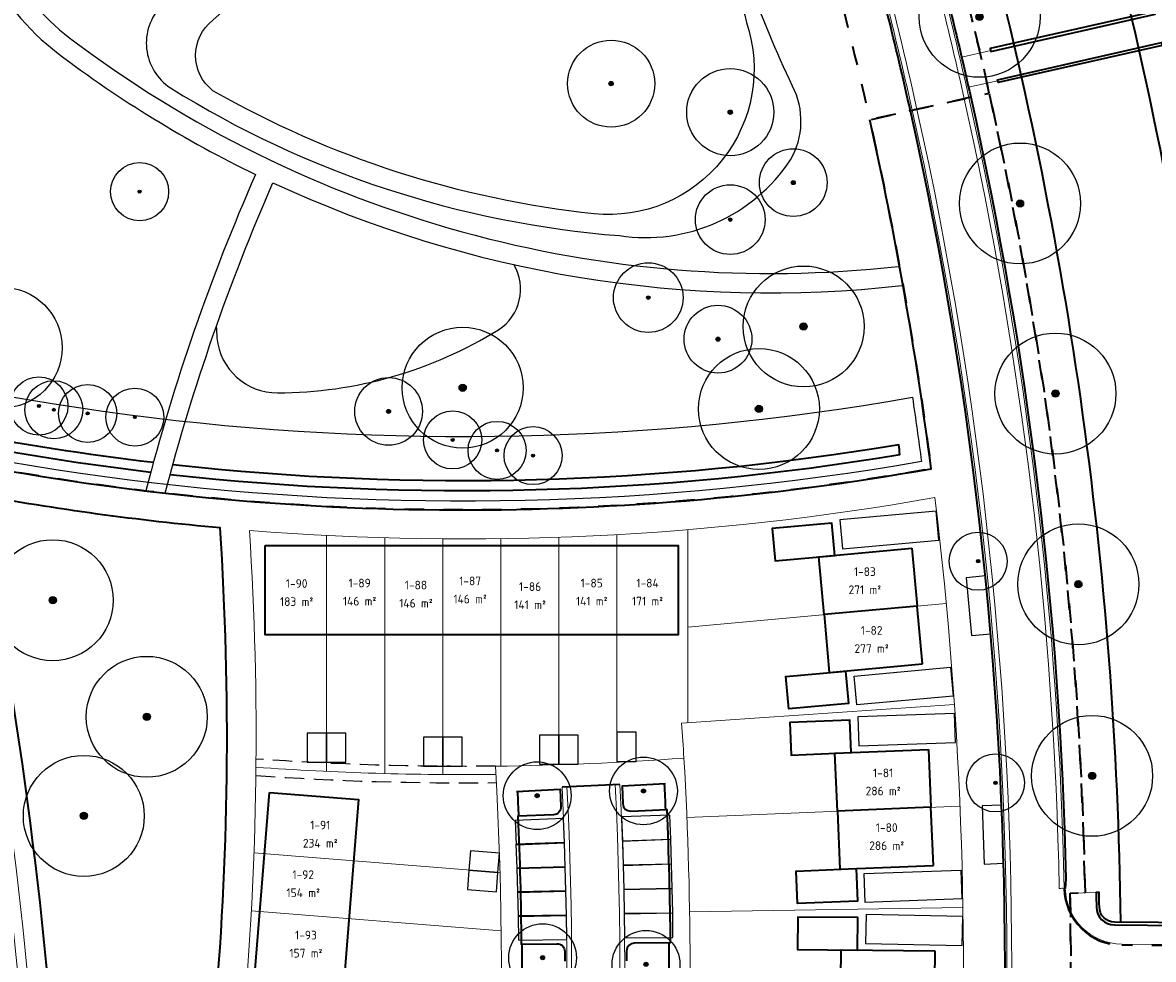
# Model space of a CAD drawing. Extents: x 168179 to 170299, y 448694 to 449599.
# Tile 7 of 32: x 168366 to 168483, y 448930 to 449027. Entities that reach past the tile are written whole.
import ezdxf
from ezdxf.enums import TextEntityAlignment as Align

# ---------------------------------------------------------------- set-up
doc = ezdxf.new("R2010")
doc.units = 0
for name, pattern in [('NLCS-HIDDEN', [4, 2, -2]), ('Stippelfijn', [3, 2, -1]), ('VH-RIJWIELPADBAND', [20, 8, -2, 2, -2, 0, -2, 2, -2])]:
    doc.linetypes.add(name, pattern=pattern)
doc.layers.get('0').update_dxf_attribs({"lineweight": 0})
for name, color, linetype, lineweight in [('N-WA-GW-GRONDWERKLIJN-G', 90, 'Continuous', 25), ('N-WE-KG-GRENS_SECTIE-G', 210, 'NLCS-HIDDEN', 35), ('N-WE-VH-VERHARDING_ASFALT_ROOD-G', 10, 'Continuous', 35), ('N01-WE-OG-WEG_ONTSLUITINGSWEG_GOOT-O', 162, 'Continuous', 18), ('N01-WE-OG-WEG_PARKEERPLAATS_GOOT-O', 162, 'Continuous', 18), ('N01-WE-VH-GOOT-O', 170, 'Continuous', 18), ('N01-WE-VH-KANTOPSLUITING_ACHTERKANTBAND-G', 50, 'Continuous', 35), ('N01-WE-VH-VERHARDING-G', 252, 'Continuous', 35), ('N03-WE-OG-WEG_ONTSLUITINGSWEG_GOOT-O', 162, 'Continuous', 18), ('N03-WE-VH-GOOT-O', 170, 'Continuous', 18), ('N03-WE-VH-KANTOPSLUITING_ACHTERKANTBAND-G', 50, 'Continuous', 35), ('N04-WE-VH-KANTOPSLUITING_ACHTERKANTBAND-G', 50, 'Continuous', 35), ('N08-WE-VH-KANTOPSLUITING_RIJWIELPADBAND_120X250-G', 253, 'VH-RIJWIELPADBAND', 35), ('N1-WE-GR-BOOM-S', 90, 'Continuous', 25), ('N1-WE-OG-BEBOUWING_SCHUUR-G', 7, 'Continuous', 25), ('N1-WE-OG-TERREIN_GROEN-G', 7, 'Continuous', 25), ('N1-WE-OG-WATER-G', 130, 'Continuous', 25), ('N1-WE-OG-WEG_PARKEERPLAATS_OPENBAAR-G', 253, 'Continuous', 25), ('N1-WE-OG-WEG_PARKEERPLAATS_PRIVE-G', 253, 'Continuous', 25), ('N1-WE-OG-WEG_VOETPAD-G', 7, 'Continuous', 25), ('N8-WE-KW-KUNSTWERK_BRUG_WEGVERKEERSBRUG-G', 170, 'Continuous', 35), ('N8-WE-OG-KADASTRAAL_KAVELNUMMER-T18', 7, 'Continuous', 18), ('N8-WE-OG-KADASTRAAL_KAVELOPPERVLAK-T18', 10, 'Continuous', 18), ('N8-WE-VH-KANTOPSLUITING_ACHTERKANTBAND-G', 50, 'Continuous', 13), ('N8-WE-WH-WATERLIJN-G', 150, 'Continuous', 35)]:
    doc.layers.add(name, color=color, linetype=linetype, lineweight=lineweight)
for name, color, linetype, lineweight, true_color in [('N01-WE-KG-KADASTRAAL-O', 150, 'Continuous', 18, 0x007fff), ('N01-WE-OG-WEG_VOETPAD_ACHTERPAD-G', 6, 'Stippelfijn', 25, 0xff00ff), ('N1-PV-GR-BOOM-S', 3, 'Continuous', 25, 0x00ff00), ('N1-WE-KG-GRENS_KADASTRAAL-G', 150, 'Continuous', 18, 0x007fff), ('N1-WE-KG-KADASTRAAL_BEBOUWING-G', 1, 'Continuous', 35, 0xff0000)]:
    doc.layers.add(name, color=color, linetype=linetype, lineweight=lineweight, true_color=true_color)
doc.styles.add('NLCS-ISO-M1000-T18', font='NLCS-ISO.ttf', dxfattribs={"height": 1.8})

# ---------------------------------------------------------------- blocks, each defined once
blk = doc.blocks.new('an-bb-sn-opp')
at = {"layer": 'N8-WE-OG-KADASTRAAL_KAVELNUMMER-T18', "style": 'NLCS-ISO-M1000-T18'}
blk.add_attdef('NUMMER', text='', height=1.8, dxfattribs=at).set_placement((0, 1.87), align=Align.MIDDLE)
at = {"layer": 'N8-WE-OG-KADASTRAAL_KAVELOPPERVLAK-T18', "style": 'NLCS-ISO-M1000-T18'}
blk.add_attdef('OPPERVLAK', text='', height=1.8, dxfattribs=at).set_placement((0, -1.87), align=Align.MIDDLE)
blk = doc.blocks.new('B-SGR-BOOM_1E GROOTTE')
at = {"ltscale": 0.1}
h = blk.add_hatch(color=256, dxfattribs=at)
edge = h.paths.add_edge_path()
edge.add_arc((-0.002, 0.003), 0.15, 0, 360)
blk.add_circle((-0.002, 0.003), 3)
blk.add_circle((-0.002, 0.003), 0.15, dxfattribs=at)
blk = doc.blocks.new('SGR-BOOM_01')
at = {"ltscale": 0.1}
h = blk.add_hatch(color=256, dxfattribs=at)
edge = h.paths.add_edge_path()
edge.add_arc((0, 0), 0.15, 0, 360)
for radius in [2.5, 0.045]:
    blk.add_circle((0, 0), radius)
blk.add_circle((0, 0), 0.15, dxfattribs=at)

msp = doc.modelspace()

# ---------------------------------------------------------------- linework, layer by layer
at = {"layer": 'N-WA-GW-GRONDWERKLIJN-G', "flags": 128}
for points in [[(168299.15, 449016.33, 0.001943), (168299.31, 449019.66, 0.066852), (168371.27, 449035.66, -0.067408), (168443.37, 449051.61, -0.00138), (168444.34, 449048.38, 0.068057), (168372.41, 449032.57, -0.067249)], [(168298.73, 449009.33, 0.153028), (168457.91, 448988.52, -0.004166), (168458.84, 448981.88, -0.150492), (168298.19, 449002.22, 0.004167)]]:
    msp.add_lwpolyline(points, format="xyb", close=True, dxfattribs=at)
at = {"layer": 'N-WE-KG-GRENS_SECTIE-G', "flags": 128}
for points in [[(168697.42, 449523.48, 0.061305), (168625.69, 449511.22), (168625.93, 449510.09), (168625.82, 449510.06), (168619.48, 449508.07), (168619.26, 449509.21, 0.097374), (168518.87, 449453.25), (168517.94, 449454.35), (168516, 449452.84, 0.011255), (168505.99, 449443.81), (168507.05, 449442.69, 0.134676), (168425.05, 449308.09), (168426.17, 449307.81), (168424.38, 449301.33), (168423.27, 449301.61, 0.086527), (168414.66, 449199.64), (168413.11, 449199.5, 0.01336), (168414.95, 449183.61), (168416.49, 449183.83, 0.06257), (168436.07, 449112.19, -0.030357), (168460.72, 449040.48, -0.062919), (168475.75, 448937.32), (168474.2, 448937.29, -0.009415), (168474.2, 448921.69), (168475.75, 448921.66, -0.05401), (168464.45, 448832.8, 0.032968), (168455.08, 448777.73), (168453.38, 448761.24), (168481.27, 448758.33), (168493.77, 448890.3, 0.090314), (168479.7, 449045.74, 0.030357), (168454.27, 449119.72, -0.061192), (168436.21, 449185.1), (168437.15, 449185.24), (168435.21, 449201.7), (168434.26, 449201.62, -0.084578), (168441.84, 449294.75), (168442.76, 449294.52, -0.008125), (168446.11, 449306.59), (168445.23, 449306.85, -0.12909), (168519.31, 449427.16), (168519.95, 449426.48, -0.015422), (168532.35, 449437.58), (168531.72, 449438.32, -0.091735), (168619.61, 449488.54), (168619.92, 449487.64, -0.011125), (168631.73, 449491.47), (168631.45, 449492.38, -0.059389), (168696.32, 449503.7)], [(168416.49, 449183.83), (168414.95, 449183.61, -0.01336), (168413.11, 449199.5), (168414.66, 449199.64, -0.06749), (168418.37, 449279.6), (168405.93, 449281.88, 0.018652), (168402.61, 449258.94, -0.102344), (168399.48, 449258.49), (168396.95, 449258.66, -0.030546), (168384.86, 449260.13), (168365.86, 449263.64, 0.030553), (168359.77, 449264.38), (168280.41, 449269.17, -0.111437), (168274.16, 449270.98), (168273.33, 449251.18), (168277, 449244.71, 0.118357), (168276.18, 449241.79, -0.00197), (168275.99, 449237.42, -0.006755), (168275.15, 449223.44), (168273.28, 449203.41, -0.005975), (168271.74, 449191.12), (168271.21, 449187.07, -0.020117), (168270.46, 449182.44), (168267.37, 449167.33, 0.036788), (168265.63, 449153.77), (168263.55, 449116.94), (168262.5, 449098.87), (168257.44, 449012.23, 0.200008), (168259.48, 449006.42), (168272.68, 448991.7), (168292.05, 448990.24, 0.007173), (168293.23, 449002.37), (168296.12, 449002.06), (168296.22, 449002.12, 0.010668), (168297.35, 449020.4, 0.068577), (168370.96, 449036.51, -0.06807), (168444.02, 449052.57, -0.019711), (168453.5, 449017.2), (168453.5, 449017.2), (168465.85, 449019.95, 0.012724), (168460.72, 449040.48, 0.030357), (168436.07, 449112.19, -0.06257)], [(168475.75, 448921.66), (168474.2, 448921.69, 0.009415), (168474.2, 448937.29), (168475.75, 448937.32, 0.050156), (168465.85, 449019.95), (168453.5, 449017.2, -0.022744), (168459.84, 448981.14, -0.152911), (168296.22, 449002.12), (168296.12, 449002.06), (168293.23, 449002.37, -0.007173), (168292.05, 448990.24), (168272.68, 448991.7), (168278.68, 448985.02, -0.196532), (168282.25, 448975.02), (168280.44, 448934.77, -0.21258), (168275.34, 448924.57), (168254.46, 448907.4, 0.215867), (168251.55, 448901.48, 0.008547), (168250.66, 448843.71), (168251.95, 448829.51), (168252.03, 448822.16), (168253.1, 448822.39), (168251.91, 448782.83), (168295.48, 448777.72), (168453.38, 448761.24), (168455.08, 448777.73, -0.032968), (168464.45, 448832.8, 0.05401)]]:
    msp.add_lwpolyline(points, format="xyb", close=True, dxfattribs=at)
at = {"layer": 'N-WE-KG-GRENS_SECTIE-G'}
msp.add_lwpolyline([(168685.76, 449312.78), (168669.55, 449019.54, -0.099335), (168562.46, 449036.57, 0.071724), (168485.34, 449053.2, -0.015524), (168492.35, 449025.86), (168485.08, 449024.24, 0.012724), (168479.7, 449045.74, 0.030357), (168454.27, 449119.72, -0.061192), (168436.21, 449185.1), (168437.15, 449185.24), (168435.21, 449201.7), (168434.26, 449201.62, -0.067274), (168437.75, 449276.05), (168445.08, 449274.71, 0.01497), (168442.64, 449258.69, 0.087848), (168535.02, 449285.65, -0.141513)], format="xyb", close=True, dxfattribs=at)
at = {"layer": 'N-WE-VH-VERHARDING_ASFALT_ROOD-G', "flags": 128}
msp.add_lwpolyline([(168484.57, 449047.09, -0.090321), (168498.8, 448889.84), (168486.08, 448755.58, 0.411709), (168488.32, 448752.86), (168479.66, 448753.76, 0.416977), (168482.41, 448756.01), (168495.11, 448890.18, 0.090316), (168481, 449046.1, 0.030357)], format="xyb", dxfattribs=at)
at = {"layer": 'N01-WE-KG-KADASTRAAL-O', "flags": 128}
msp.add_lwpolyline([(168460.22, 448978.16, -0.063809), (168389.38, 448974.76, -0.077703), (168380.09, 448872.67, -0.016924), (168410.32, 448869.38, 0.057259), (168414.8, 448950.4, 0.016122), (168434.29, 448951.24, -0.060724), (168428.57, 448860.68, 0.028381), (168378.66, 448867.16, -0.016484), (168372.28, 448846.24, -0.047672), (168451.67, 448833.73, -0.001179), (168452.14, 448835.74, 0.089152)], format="xyb", close=True, dxfattribs=at)
at = {"layer": 'N01-WE-OG-WEG_ONTSLUITINGSWEG_GOOT-O', "flags": 128}
for points in [[(168473.59, 448937.77, 0.049862), (168463.75, 449019.48), (168463.26, 449019.37, -0.049862), (168473.09, 448937.76, -0.049862)], [(168374.92, 448840.81, -0.043793), (168446.98, 448829.5, 0.417684), (168457.3, 448835.8, 0.113193), (168458.38, 449018.28), (168457.89, 449018.18, -0.113193), (168456.81, 448835.92, -0.417684), (168447.1, 448829.99, 0.043793), (168374.95, 448841.31, 0.043793)]]:
    msp.add_lwpolyline(points, format="xyb", close=True, dxfattribs=at)
at = {"layer": 'N01-WE-OG-WEG_PARKEERPLAATS_GOOT-O'}
for points in [[(168422.19, 448948.25), (168421.69, 448948.23, -0.053974), (168417.33, 448870.38), (168417.83, 448870.3, 0.053972)], [(168427.68, 448948.51), (168427.18, 448948.49, -0.058019), (168421.73, 448863.53), (168422.22, 448863.45, 0.058065)]]:
    msp.add_lwpolyline(points, format="xyb", close=True, dxfattribs=at)
at = {"layer": 'N01-WE-OG-WEG_VOETPAD_ACHTERPAD-G', "flags": 128}
for points in [[(168414.8, 448950.4, -0.020472), (168390.06, 448951.14)], [(168390.04, 448949.44, 0.020449), (168414.9, 448948.7)]]:
    msp.add_lwpolyline(points, format="xyb", dxfattribs=at)
at = {"layer": 'N01-WE-VH-GOOT-O'}
msp.add_lwpolyline([(168302.66, 449001.44, -0.027151), (168296.47, 448955.97, 0.073712), (168291.36, 448835.7, -0.013719), (168313.99, 448838.1), (168313.92, 448839.1, 0.013102), (168292.25, 448836.82, -0.073081), (168297.46, 448955.79, 0.022366), (168302.93, 448993.28, 0.051628), (168358.41, 448976.54, -0.0668), (168366.49, 448848.02), (168367.49, 448847.97, 0.070729), (168357.85, 448984.19), (168356.78, 448984.41, -0.003591), (168358.2, 448977.6, -0.051538), (168303.03, 448994.32, 0.003966), (168303.63, 449001.02)], format="xyb", close=True, dxfattribs=at)
at = {"layer": 'N01-WE-VH-KANTOPSLUITING_ACHTERKANTBAND-G', "flags": 128}
for points in [[(168463.94, 449019.53, -0.049257), (168473.77, 448938.77), (168473.71, 448937.77)], [(168374.96, 448841.43), (168375.96, 448841.44, 0.414872), (168376.82, 448842.18), (168376.92, 448843.68, -0.039738), (168442.86, 448833.59), (168442.51, 448832.13, 0.417949), (168443.12, 448831.16, -0.00279), (168447.32, 448830.14, 0.411062), (168456.62, 448835.96, 0.113193), (168457.7, 449018.13)], [(168358.83, 448979.53, 0.00196), (168360.97, 448979.13, -0.067899), (168369.5, 448847.71, 0.415005), (168374.96, 448841.43)]]:
    msp.add_lwpolyline(points, format="xyb", dxfattribs=at)
at = {"layer": 'N01-WE-VH-KANTOPSLUITING_ACHTERKANTBAND-G'}
for points in [[(168358.31, 448982.06, 0.092767), (168459.84, 448981.14, 0.022711), (168453.5, 449017.2)], [(168370.64, 448873.41, -0.00326), (168377.08, 448872.99, 0.078372), (168386.35, 448975.02, -0.022881), (168361.07, 448978.48)], [(168417, 448947.78), (168421.5, 448948.01), (168421.58, 448946.22, -0.415427), (168420.82, 448945.38), (168417.13, 448945.22, -0.009231), (168417.47, 448932.02), (168421.16, 448932.05, -0.415427), (168421.97, 448931.26), (168421.97, 448930.26, -0.415427)], [(168432.38, 448948.56), (168427.89, 448948.33), (168427.97, 448946.52, 0.413021), (168428.81, 448945.76), (168432.51, 448945.92, -0.009253), (168432.87, 448932.13), (168429.16, 448932.1, 0.413021), (168428.37, 448931.3), (168428.37, 448930.29, 0.413021)]]:
    msp.add_lwpolyline(points, format="xyb", dxfattribs=at)
for radius, start, end in [(372.8, 2.5391, 2.9444), (357.6, 2.5352, 2.9457), (357.6, 0.0093, 0.4198), (372.8, 0.0132, 0.4185)]:
    msp.add_arc((168059.98, 448929.4), radius, start, end, dxfattribs=at)
at = {"layer": 'N01-WE-VH-VERHARDING-G'}
msp.add_lwpolyline([(168427.68, 448948.51), (168421.69, 448948.23)], dxfattribs=at)
at = {"layer": 'N03-WE-OG-WEG_ONTSLUITINGSWEG_GOOT-O', "flags": 128}
for points in [[(168413.95, 449182.85, 0.062062), (168433.62, 449111.18, -0.030357), (168458.16, 449039.77, -0.012724), (168463.26, 449019.37, -0.012724), (168463.75, 449019.48, 0.012724), (168458.64, 449039.91, 0.030357), (168434.08, 449111.37, -0.062062), (168414.44, 449182.92, -0.062062)], [(168449.57, 449049.75, -0.004828), (168452.86, 449038.3, -0.012724), (168457.89, 449018.18, -0.012724), (168458.38, 449018.28, 0.012724), (168453.34, 449038.44, 0.004828), (168450.05, 449049.9)]]:
    msp.add_lwpolyline(points, format="xyb", close=True, dxfattribs=at)
at = {"layer": 'N03-WE-VH-GOOT-O'}
for points in [[(168440.23, 449056.66, 0.043829), (168391.96, 449047.86, -0.086103), (168354.37, 449167.07, 0.029368), (168404.47, 449168.58), (168404.37, 449169.58, -0.063842), (168296.11, 449173.76), (168295.74, 449168.5, 0.048688), (168297.79, 449090.72, -0.04186), (168300.68, 449018.68), (168301.68, 449018.77, 0.00315), (168301.88, 449024.21, 0.064136), (168369.79, 449039.7, -0.020371), (168391.45, 449046.68, 0.003743), (168394.04, 449041.79), (168395.03, 449042.06, -0.003817), (168392.44, 449046.95, -0.043632), (168440.32, 449055.66)], [(168297.03, 449172.59), (168296.73, 449168.43, 0.048688), (168298.78, 449090.84, -0.038043), (168301.91, 449025.22, 0.064019), (168369.44, 449040.64, -0.020184), (168390.98, 449047.58, -0.086072), (168353.36, 449167.1, -0.033173)]]:
    msp.add_lwpolyline(points, format="xyb", close=True, dxfattribs=at)
at = {"layer": 'N03-WE-VH-KANTOPSLUITING_ACHTERKANTBAND-G', "flags": 128}
for points in [[(168414.56, 449182.94), (168414.79, 449181.96, 0.061225), (168434.26, 449111.45, -0.030357), (168458.84, 449039.96, -0.012724), (168463.94, 449019.53)], [(168392.41, 449044.85, 0.020762), (168370.48, 449037.8, -0.067159), (168298.79, 449021.9, 0.040028), (168295.79, 449090.47, -0.048688), (168293.72, 449168.65), (168294.25, 449176.12, 0.06484), (168403.66, 449171.54, 0.43443), (168408.95, 449178.31)], [(168457.7, 449018.13, 0.012724), (168452.67, 449038.25, 0.004423), (168449.66, 449048.74), (168449.45, 449049.72)]]:
    msp.add_lwpolyline(points, format="xyb", dxfattribs=at)
at = {"layer": 'N04-WE-VH-KANTOPSLUITING_ACHTERKANTBAND-G', "flags": 128}
msp.add_lwpolyline([(168485.89, 449024.42, 0.012724), (168480.5, 449045.96, 0.030357), (168455.04, 449120.03, -0.061188), (168437.03, 449185.22)], format="xyb", dxfattribs=at)
at = {"layer": 'N08-WE-VH-KANTOPSLUITING_RIJWIELPADBAND_120X250-G', "flags": 128}
msp.add_lwpolyline([(168496.39, 448937.82, -0.001145), (168496.43, 448935.82, -0.420989), (168492.42, 448931.78), (168479.54, 448931.89)], format="xyb", dxfattribs=at)
at = {"layer": 'N08-WE-VH-KANTOPSLUITING_RIJWIELPADBAND_120X250-G'}
msp.add_arc((168479.59, 448937.89), 6, 181.1581, 269.5199, dxfattribs=at)
at = {"layer": 'N1-WE-KG-GRENS_KADASTRAAL-G', "flags": 128}
for points in [[(168397.36, 448949.86), (168397.36, 448974.24)], [(168403.36, 448949.64), (168403.36, 448974)], [(168409.36, 448949.54), (168409.36, 448973.89)], [(168415.36, 448950.4), (168415.36, 448973.91)], [(168421.36, 448950.54), (168421.36, 448974.05)], [(168427.36, 448950.79), (168427.36, 448974.33)], [(168434.71, 448954.88), (168434.71, 448974.84)], [(168434.71, 448964.76), (168461.4, 448967.22)], [(168434.04, 448954.84), (168462.25, 448956.76)], [(168434.6, 448945.09), (168462.82, 448946.27)], [(168389.85, 448941.45), (168415.28, 448939.41)], [(168389.58, 448935.45), (168415.4, 448933.38)], [(168434.88, 448935.33), (168463.12, 448935.78)]]:
    msp.add_lwpolyline(points, dxfattribs=at)
for points in [[(168434.29, 448951.24, 0.003349), (168434.04, 448954.84)], [(168414.85, 448949.55, -0.02046), (168390.05, 448950.29, -0.02046)]]:
    msp.add_lwpolyline(points, format="xyb", dxfattribs=at)
at = {"layer": 'N1-WE-KG-KADASTRAAL_BEBOUWING-G', "flags": 128}
for points in [[(168449.89, 448972.18), (168449.58, 448975.53), (168443.41, 448974.96), (168443.72, 448971.62)], [(168391.01, 448973.21), (168433.71, 448973.21), (168433.71, 448963.96), (168391.01, 448963.96)], [(168457.86, 448972.92), (168458.41, 448966.94), (168448.77, 448966.06), (168448.22, 448972.03)], [(168458.95, 448960.97), (168458.41, 448966.94), (168448.77, 448966.06), (168449.31, 448960.08)], [(168450.99, 448960.23), (168451.29, 448956.89), (168445.12, 448956.32), (168444.81, 448959.67)], [(168451.57, 448951.81), (168451.43, 448955.16), (168445.24, 448954.9), (168445.38, 448951.55)], [(168459.57, 448952.14), (168459.82, 448946.15), (168450.15, 448945.74), (168449.89, 448951.74)], [(168391.45, 448947.69), (168400.67, 448946.95), (168397.24, 448904.39), (168388.02, 448905.13)], [(168460.07, 448940.15), (168459.82, 448946.15), (168450.15, 448945.74), (168450.4, 448939.75)], [(168452.08, 448939.82), (168452.22, 448936.46), (168446.02, 448936.2), (168445.88, 448939.56)], [(168452.23, 448931.39), (168452.26, 448934.75), (168446.06, 448934.81), (168446.03, 448931.45)], [(168460.23, 448931.31), (168460.16, 448925.31), (168450.48, 448925.41), (168450.55, 448931.41)]]:
    msp.add_lwpolyline(points, close=True, dxfattribs=at)
at = {"layer": 'N1-WE-OG-BEBOUWING_SCHUUR-G', "flags": 128}
for points in [[(168427.36, 448950.9), (168429.36, 448950.9), (168429.36, 448953.9), (168427.36, 448953.9)], [(168395.36, 448950.81), (168397.36, 448950.81), (168397.36, 448953.81), (168395.36, 448953.81)], [(168397.36, 448950.81), (168399.36, 448950.81), (168399.36, 448953.81), (168397.36, 448953.81)], [(168407.36, 448950.41), (168409.36, 448950.41), (168409.36, 448953.41), (168407.36, 448953.41)], [(168409.36, 448950.41), (168411.36, 448950.41), (168411.36, 448953.41), (168409.36, 448953.41)], [(168419.36, 448950.61), (168421.36, 448950.61), (168421.36, 448953.61), (168419.36, 448953.61)], [(168421.36, 448950.61), (168423.36, 448950.61), (168423.36, 448953.61), (168421.36, 448953.61)], [(168412.23, 448941.66), (168412.07, 448939.66), (168415.06, 448939.42), (168415.22, 448941.42)], [(168412.07, 448939.66), (168411.91, 448937.67), (168414.9, 448937.43), (168415.06, 448939.42)]]:
    msp.add_lwpolyline(points, close=True, dxfattribs=at)
at = {"layer": 'N1-WE-OG-TERREIN_GROEN-G'}
msp.add_lwpolyline([(168423.52, 449043.14, 0.15395), (168380.27, 449028.98, 0.468489), (168381.21, 449020.5, 0.120316), (168427.63, 449005.23, 0.292664), (168445.29, 449013.05, 0.260378), (168445.5, 449020.69, -0.02039), (168440.98, 449031.47, 0.321445), (168423.52, 449043.14, 0.15395)], format="xyb", close=True, dxfattribs=at)
msp.add_lwpolyline([(168385.95, 448995.86, 0.019373), (168386.02, 448994.65, 0.386975), (168392.28, 448988.98, 0.138313), (168415.13, 448995.5, 0.402306), (168416.71, 449002.24)], format="xyb", dxfattribs=at)
at = {"layer": 'N1-WE-OG-WATER-G'}
msp.add_lwpolyline([(168423.56, 449041.14, -0.358221), (168440.76, 449027.24, -0.544471), (168425, 449007.48, -0.103572), (168385.6, 449020.21, -0.489492), (168385.59, 449027.48, -0.202546)], format="xyb", close=True, dxfattribs=at)
at = {"layer": 'N1-WE-OG-WEG_PARKEERPLAATS_OPENBAAR-G', "flags": 128}
for points in [[(168466.01, 448964.09), (168465.45, 448970.07), (168463.46, 448969.88), (168464.02, 448963.9)], [(168465.12, 448946.29), (168465.33, 448940.29), (168467.33, 448940.36), (168467.12, 448946.36)], [(168421.93, 448942.48), (168421.83, 448945), (168416.83, 448944.79), (168416.94, 448942.27)], [(168432.94, 448942.84), (168432.84, 448945.35), (168427.85, 448945.16), (168427.94, 448942.64)], [(168422.02, 448939.98), (168421.93, 448942.5), (168416.93, 448942.33), (168417.02, 448939.81)], [(168433.02, 448940.3), (168432.94, 448942.82), (168427.94, 448942.66), (168428.02, 448940.15)], [(168422.09, 448937.48), (168422.02, 448940), (168417.02, 448939.86), (168417.09, 448937.34)], [(168433.08, 448937.77), (168433.02, 448940.29), (168428.02, 448940.17), (168428.08, 448937.65)], [(168422.14, 448934.98), (168422.09, 448937.5), (168417.09, 448937.4), (168417.14, 448934.88)], [(168433.13, 448935.24), (168433.08, 448937.76), (168428.08, 448937.67), (168428.13, 448935.15)], [(168433.16, 448932.7), (168433.13, 448935.22), (168428.13, 448935.17), (168428.16, 448932.65)], [(168422.18, 448932.48), (168422.14, 448935), (168417.14, 448934.93), (168417.18, 448932.41)]]:
    msp.add_lwpolyline(points, close=True, dxfattribs=at)
at = {"layer": 'N1-WE-OG-WEG_PARKEERPLAATS_PRIVE-G', "flags": 128}
for points in [[(168460.64, 448973.77), (168460.37, 448976.76), (168450.41, 448975.85), (168450.68, 448972.86)], [(168461.85, 448960.63), (168462.12, 448957.64), (168452.17, 448956.73), (168451.89, 448959.71)], [(168462.36, 448952.86), (168462.25, 448955.86), (168452.26, 448955.49), (168452.37, 448952.49)], [(168462.91, 448939.67), (168463.02, 448936.68), (168453.02, 448936.31), (168452.91, 448939.3)], [(168463.06, 448931.88), (168463.11, 448934.88), (168453.11, 448935.06), (168453.06, 448932.06)]]:
    msp.add_lwpolyline(points, close=True, dxfattribs=at)
at = {"layer": 'N1-WE-OG-WEG_VOETPAD-G', "flags": 128}
for points in [[(168362.08, 449033.41, 0.12286), (168369.61, 449024.05, 0.049133), (168390, 449011.55, 0.039568), (168378.66, 448978.84)], [(168363.99, 449034.05, 0.120366), (168370.82, 449025.65, 0.191861), (168456.43, 449002.04, 0.191861)], [(168380.67, 448978.61, -0.039174), (168391.81, 449010.69, 0.137567), (168456.82, 449000.07, 0.137567)]]:
    msp.add_lwpolyline(points, format="xyb", dxfattribs=at)
at = {"layer": 'N8-WE-KW-KUNSTWERK_BRUG_WEGVERKEERSBRUG-G'}
for points in [[(168482.93, 449028.4), (168465.95, 449024.56), (168466.02, 449024.26), (168482.99, 449028.11)], [(168483.73, 449024.89), (168466.76, 449021.05), (168466.69, 449021.34), (168483.66, 449025.18)]]:
    msp.add_lwpolyline(points, close=True, dxfattribs=at)
msp.add_lwpolyline([(168494, 448937.28, -0.000863), (168494.03, 448935.78, -0.420989), (168492.44, 448934.18), (168478.79, 448934.29, -0.407251), (168477.23, 448935.85, 0.000899), (168477.2, 448937.35), (168476.9, 448937.34, -0.000899), (168476.93, 448935.84, 0.407251), (168478.79, 448933.99), (168492.43, 448933.88, 0.420989), (168494.33, 448935.79, 0.000863), (168494.3, 448937.29)], format="xyb", close=True, dxfattribs=at)
at = {"layer": 'N8-WE-VH-KANTOPSLUITING_ACHTERKANTBAND-G', "flags": 128}
for points in [[(168466, 449024.36), (168463, 449023.67)], [(168466.71, 449021.24), (168463.71, 449020.56)], [(168476.9, 448937.34), (168474.2, 448937.29)]]:
    msp.add_lwpolyline(points, dxfattribs=at)
msp.add_lwpolyline([(168496.27, 448937.81, -0.001146), (168496.31, 448935.82, -0.420976), (168492.42, 448931.9), (168479.54, 448932.01, -0.405864), (168473.71, 448937.77)], format="xyb", dxfattribs=at)
at = {"layer": 'N8-WE-WH-WATERLIJN-G'}
for points in [[(168491.9, 448934.18, 0.064922), (168476.23, 449044.78, 0.030357), (168450.95, 449118.34, -0.064446), (168432.14, 449188.19, -0.064446)], [(168419.64, 449187.34, 0.065156), (168439.39, 449113.57, -0.030357), (168464.19, 449041.44, -0.064776), (168479.4, 448934.29)]]:
    msp.add_lwpolyline(points, format="xyb", dxfattribs=at)
at = {"layer": 'N8-WE-WH-WATERLIJN-G', "flags": 128}
for points in [[(168379.45, 448981.77, -0.076533), (168299.38, 449003.98), (168299.3, 449002.92, 0.076067), (168379.18, 448980.8, 0.076067)], [(168381.19, 448980.56, 0.069179), (168456.62, 448982.61, 0.000625), (168456.49, 448983.61, -0.069062), (168381.46, 448981.54)]]:
    msp.add_lwpolyline(points, format="xyb", dxfattribs=at)

# ---------------------------------------------------------------- block references
at = {"layer": 'N1-PV-GR-BOOM-S', "xscale": 2.5, "yscale": 2.5, "zscale": 2.5}
for p in [(168464.85, 449027.84), (168469.03, 449008.55), (168446.66, 448995.84), (168363.77, 448993.65), (168411.42, 448989.51), (168472.69, 448988.91), (168442.04, 448987.32), (168475.06, 448969.2), (168369.05, 448967.55), (168378.77, 448955.5), (168476.48, 448949.4), (168372.26, 448945.26)]:
    msp.add_blockref('SGR-BOOM_01', p, dxfattribs=at)
at = {"layer": 'N1-WE-GR-BOOM-S'}
for name, p, xscale, yscale, zscale in [('B-SGR-BOOM_1E GROOTTE', (168426.77, 449020.93), 1.5, 1.5, 1.5), ('B-SGR-BOOM_1E GROOTTE', (168439.08, 449017.98), 1.5, 1.5, 1.5), ('SGR-BOOM_01', (168445.59, 449010.71), 1.4, 1.4, 1.4), ('B-SGR-BOOM_1E GROOTTE', (168439.08, 449006.88), 1.2, 1.2, 1.2), ('B-SGR-BOOM_1E GROOTTE', (168430.61, 448998.82), 1.2, 1.2, 1.2), ('SGR-BOOM_01', (168437.81, 448994.53), 1.4, 1.4, 1.4), ('SGR-BOOM_01', (168403.76, 448987.06), 1.4, 1.4, 1.4), ('SGR-BOOM_01', (168464.7, 448971.58), 1.2, 1.2, 1.2), ('SGR-BOOM_01', (168466.49, 448948.67), 1.2, 1.2, 1.2), ('SGR-BOOM_01', (168419.12, 448947.35), 1.4, 1.4, 1.4), ('SGR-BOOM_01', (168430.11, 448947.84), 1.4, 1.4, 1.4), ('SGR-BOOM_01', (168419.68, 448930.61), 1.4, 1.4, 1.4), ('SGR-BOOM_01', (168430.37, 448929.92), 1.4, 1.4, 1.4)]:
    msp.add_blockref(name, p, dxfattribs=dict(at, xscale=xscale, yscale=yscale, zscale=zscale))
for p in [(168378.03, 449009.77), (168367.62, 448987.62), (168369.16, 448987.23), (168372.66, 448986.85), (168377.54, 448986.47), (168410.39, 448984.11), (168414.98, 448983.03), (168418.7, 448982.49)]:
    msp.add_blockref('B-SGR-BOOM_1E GROOTTE', p, dxfattribs=at)
at = {"layer": 'N8-WE-OG-KADASTRAAL_KAVELNUMMER-T18', "xscale": 0.5, "yscale": 0.5, "zscale": 0.5}
for p, values in [((168452.99, 448969.57), {'NUMMER': '1-83', 'OPPERVLAK': '271 m²'}), ((168394.26, 448968.34), {'NUMMER': '1-90', 'OPPERVLAK': '183 m²'}), ((168400.77, 448968.39), {'NUMMER': '1-89', 'OPPERVLAK': '146 m²'}), ((168406.59, 448968.18), {'NUMMER': '1-88', 'OPPERVLAK': '146 m²'}), ((168412.19, 448968.61), {'NUMMER': '1-87', 'OPPERVLAK': '146 m²'}), ((168418.39, 448968.02), {'NUMMER': '1-86', 'OPPERVLAK': '141 m²'}), ((168424.76, 448968.39), {'NUMMER': '1-85', 'OPPERVLAK': '141 m²'}), ((168430.53, 448968.39), {'NUMMER': '1-84', 'OPPERVLAK': '171 m²'}), ((168453.69, 448963.49), {'NUMMER': '1-82', 'OPPERVLAK': '277 m²'}), ((168454.88, 448948.77), {'NUMMER': '1-81', 'OPPERVLAK': '286 m²'}), ((168396.7, 448943.37), {'NUMMER': '1-91', 'OPPERVLAK': '234 m²'}), ((168455.25, 448943.12), {'NUMMER': '1-80', 'OPPERVLAK': '286 m²'}), ((168394.94, 448938.25), {'NUMMER': '1-92', 'OPPERVLAK': '154 m²'}), ((168395.22, 448932.01), {'NUMMER': '1-93', 'OPPERVLAK': '157 m²'})]:
    msp.add_blockref('an-bb-sn-opp', p, dxfattribs=at).add_auto_attribs(values)

doc.saveas('drawing.dxf')
